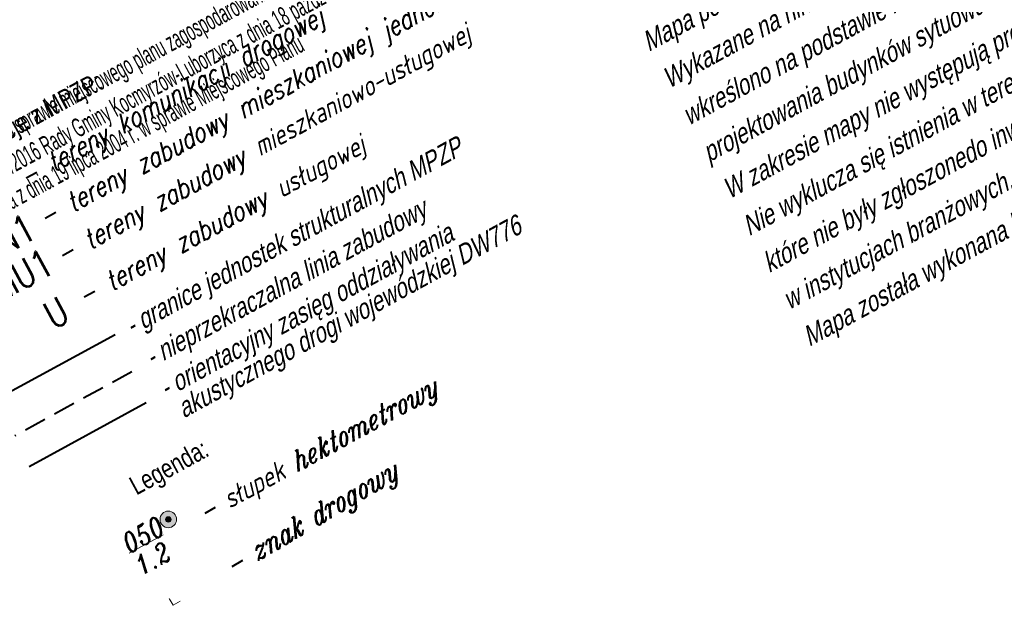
# Model space of a CAD drawing. Header units: metres. Extents: x 7437397 to 7437781, y 5556608 to 5556944.
# Tile 6 of 58: x 7437458 to 7437503, y 5556729 to 5556756. Entities that reach past the tile are written whole.
import ezdxf
from ezdxf.enums import TextEntityAlignment as Align

# ---------------------------------------------------------------- set-up
doc = ezdxf.new("R2010")
doc.units = ezdxf.units.M
doc.header["$MEASUREMENT"] = 0
doc.linetypes.add('KTCR02-500', pattern=[1.5, 1, -0.5])
for name, color, linetype, lineweight in [('_PROJ_WYMIARY', 7, 'Continuous', 9), ('elementy drogowe', 250, 'Continuous', 5), ('MPZP', 250, 'Continuous', 5), ('SUUS13', 250, 'Continuous', 5), ('Warstwa 8', 250, 'Continuous', 5)]:
    doc.layers.add(name, color=color, linetype=linetype, lineweight=lineweight)
doc.styles.add('Arial', font='arial.ttf')
doc.styles.add('DROGI', font='arial.ttf', dxfattribs={"width": 0.55, "height": 1.25})
doc.styles.add('mk2012', font='ITALIC_1250.shx', dxfattribs={"width": 0.8, "height": 0.9})
doc.styles.get("Standard").update_dxf_attribs({"font": 'txt.shx', "width": 0.75})
doc.styles.add('Style-WORKING_1250', font='WORKING_1250.shx')
doc.styles.add('Style-WORKING_1250 I 0.26180', font='WORKING_1250.shx', dxfattribs={"oblique": 15})
doc.linetypes.add('KTOK05_01-500', pattern='A,3.75,[13,dgnlstyle-rozp_2015.shx,S=0.002778,R=0,X=0,Y=0],3.75', length=7.5)

# ---------------------------------------------------------------- blocks, each defined once
blk = doc.blocks.new('SUUS13')
at = {"layer": 'SUUS13', "linetype": 'Continuous', "lineweight": 13}
h = blk.add_hatch(color=8, dxfattribs=at)
edge = h.paths.add_edge_path()
edge.add_arc((0, 0), 0.75, 0, 360)
h = blk.add_hatch(color=8, dxfattribs=at)
edge = h.paths.add_edge_path()
edge.add_arc((0, 0), 0.25, 0, 360)
at = {"layer": 'SUUS13', "color": 250, "linetype": 'Continuous', "lineweight": 13}
for radius in [0.75, 0.25]:
    blk.add_circle((0, 0), radius, dxfattribs=at)

msp = doc.modelspace()

# ---------------------------------------------------------------- linework, layer by layer
at = {"layer": 'elementy drogowe', "color": 7, "linetype": 'Continuous', "lineweight": 13, "ltscale": 10, "flags": 128}
msp.add_lwpolyline([(7437465.079, 5556729.562), (7437465.254, 5556729.258), (7437465.579, 5556729.445)], dxfattribs=at)
at = {"layer": 'MPZP', "color": 212, "linetype": 'KTCR02-500', "lineweight": 40, "flags": 128}
msp.add_lwpolyline([(7437463.39, 5556739.83), (7437458.083, 5556736.929)], dxfattribs=at)
at = {"layer": 'MPZP', "color": 212, "linetype": 'KTOK05_01-500', "lineweight": 40, "flags": 128}
msp.add_lwpolyline([(7437464.035, 5556738.431), (7437458.729, 5556735.53)], dxfattribs=at)
at = {"layer": 'SUUS13', "color": 7, "linetype": 'Continuous', "lineweight": 13}
msp.add_line((7437463.265, 5556731.613), (7437464.803, 5556732.447), dxfattribs=at)
at = {"layer": 'Warstwa 8', "color": 212, "linetype": 'Continuous', "lineweight": 40}
msp.add_line((7437457.465, 5556738.713), (7437462.622, 5556741.517), dxfattribs=at)

# ---------------------------------------------------------------- block references
at = {"layer": 'SUUS13', "color": 7, "linetype": 'Continuous', "lineweight": 13, "xscale": 0.5, "yscale": 0.5, "zscale": 0.5, "rotation": 272.2605312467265}
msp.add_blockref('SUUS13', (7437465.036, 5556733.145), dxfattribs=at)

# ---------------------------------------------------------------- texts
at = {"layer": '_PROJ_WYMIARY', "color": 7, "insert": (7437437.072, 5556740.04), "char_height": 0.85, "width": 40.68168, "attachment_point": 1, "rotation": 28.4667, "style": 'DROGI'}
msp.add_mtext('{\\Fworking_1250|c0;Uchwa\\Fworking_1250|c238;ł\\Fworking_1250|c0;a Nr XIX/110/04 Rady Gminy Kocmyrzów-Luborzyca z dnia 19 lipca 2004 r. w sprawie miejscowego planu zagospodarowania przestrzennego so\\Fworking_1250|c238;ł\\Fworking_1250|c0;ectw Gminy Kocmyrzów \\Ftimes|c0;–\\Fworking_1250|c0; Luborzyc oraz Uchwa\\Fworking_1250|c238;ł\\Fworking_1250|c0;a Nr XXII/157/2016 Rady Gminy Kocmyrzów-Luborzyca z dnia 18 pa\\Fworking_1250|c238;ź\\Fworking_1250|c0;dziernika 2016 r. zmieniaj\\Fworking_1250|c238;ą\\Fworking_1250|c0;ca Uchwa\\Fworking_1250|c238;łę\\Fworking_1250|c0; nr XIX/110/04 Rady Gminy Kocmyrzów-Luborzyca z dnia 19 lipca 2004 r. w sprawie Miejscowego Planu Zagospodarowania Przestrzennego so\\Fworking_1250|c238;ł\\Fworking_1250|c0;ectw Gminy Kocmyrzów\\Ftimes|c0;–\\Fworking_1250|c0;Luborzyca}', dxfattribs=at)
at = {"layer": 'Defpoints', "color": 6, "linetype": 'Continuous', "lineweight": 13, "oblique": 15, "width": 0.8}
for s, p in [('- tereny zabudowy mieszkaniowej jednoroszinnej', (7437459.016, 5556747.126)), ('- tereny komunikacji drogowej', (7437458.151, 5556748.948)), ('- tereny zabudowy mieszkaniowo-usługowej', (7437459.8, 5556745.44)), ('- tereny zabudowy usługowej', (7437460.783, 5556743.555))]:
    msp.add_text(s, height=0.89161, rotation=28.7172, dxfattribs=at).set_placement(p, align=Align.TOP_LEFT)
for s, style, p in [('- nieprzekraczalna linia zabudowy', 'Style-WORKING_1250 I 0.26180', (7437463.864, 5556740.807)), ('- słupek hektometrowy', 'mk2012', (7437466.258, 5556733.774))]:
    msp.add_text(s, height=0.89161, rotation=28.7172, dxfattribs=dict(at, style=style)).set_placement(p, align=Align.TOP_LEFT)
at = {"layer": 'Defpoints', "color": 6, "linetype": 'Continuous', "lineweight": 40, "width": 0.8}
for s, p in [('MN1', (7437457.608, 5556745.813)), (' MU1', (7437458.025, 5556744.017)), ('U', (7437459.96, 5556742.507))]:
    msp.add_text(s, height=1.25, rotation=28.53, dxfattribs=at).set_placement(p, align=Align.MIDDLE_CENTER)
at = {"layer": 'Defpoints', "color": 6, "linetype": 'Continuous', "lineweight": 0, "style": 'mk2012', "oblique": 15, "width": 0.8}
msp.add_text('- znak drogowy', height=0.9, rotation=30.5095, dxfattribs=at).set_placement((7437467.473, 5556731.347), align=Align.TOP_LEFT)
at = {"layer": 'Defpoints', "color": 6, "linetype": 'Continuous', "lineweight": 13}
for s, insert, char_height, attachment_point, rotation, line_spacing_factor, style in [('\\H1x;\\W0.8;Mapa powstała na podstawie pomiaru, danych numerycznych udostępnionych przez PODGiK.\\PWykazane na niniejszej mapie punkty graniczne nie zostały wyznaczone w terenie, stan władania \\Pwkreślono na podstawie numerycznej mapy ewidencyjnej. Niniejsza mapa może służyć do \\Pprojektowania budynków sytuowanych w odległościach od granicy nieruchomości  większych niż 4m. \\PW zakresie mapy nie występują projektowane sieci uzgodnione w ZUDP na naradach koordynacyjnych. \\PNie wyklucza się istnienia w terenie innych nie wykazanych na niniejszej  mapie urządzeń podziemnych, \\Pktóre nie były zgłoszonedo inwentaryzacji   lub o których brak jest informacji  \\Pw instytucjach branżowych. W zakresie mapy występuje miejscowy plan zagospodarowania przestrzennego. \\PMapa została wykonana bez ustalenia obciążeń służebnościami gruntowymi.', (7437494.211, 5556740.714), 0.9, 7, 28.5917, 1.266667, 'Style-WORKING_1250 I 0.26180'), ('\\FWORKING_1250;\\Q15;\\H1x;\\W0.8;- granice jednostek strukturalnych MPZP', (7437462.958, 5556742.233), 0.89161, 1, 28.7172, 0.6, 'Arial')]:
    msp.add_mtext(s, dxfattribs=dict(at, insert=insert, char_height=char_height, attachment_point=attachment_point, rotation=rotation, line_spacing_factor=line_spacing_factor, style=style))
at = {"layer": 'Defpoints', "color": 6, "linetype": 'Continuous', "lineweight": 0, "char_height": 0.85739, "attachment_point": 1, "rotation": 28.5846, "line_spacing_factor": 1.2}
for s, insert, style in [('\\P\\H1x;\\W0.8;Informacje z MPZP:', (7437453.837, 5556751.08), 'Style-WORKING_1250'), ('\\FWORKING_1250;\\H1x;\\W0.8;Legenda:', (7437463.18, 5556734.977), 'mk2012')]:
    msp.add_mtext(s, dxfattribs=dict(at, insert=insert, style=style))
at = {"layer": 'Defpoints', "color": 6, "linetype": 'Continuous', "lineweight": 13, "insert": (7437464.509, 5556739.408), "char_height": 0.89161, "attachment_point": 1, "rotation": 28.7172, "line_spacing_factor": 0.798413}
msp.add_mtext('\\FWORKING_1250;\\Q15;\\H1x;\\W0.8;- orientacyjny zasięg oddziaływania\\P akustycznego drogi wojewódzkiej DW776', dxfattribs=at)
at = {"layer": 'SUUS13', "color": 7, "linetype": 'Continuous', "lineweight": 13, "insert": (7437463.338, 5556731.482), "char_height": 0.9, "attachment_point": 4, "rotation": 29.0995, "line_spacing_factor": 0.76062, "style": 'mk2012'}
msp.add_mtext('\\H1x;\\W0.8;050\\P1.2', dxfattribs=at)

# ---------------------------------------------------------------- next in the draw order: wipeouts: each hides what was drawn before it
at = {"color": 7, "linetype": 'Continuous', "lineweight": 13, "ltscale": 10}
msp.add_wipeout([(7437464.754, 5556729.375), (7437464.755, 5556730.125), (7437465.404, 5556729.748)], dxfattribs=at).dxf.layer = 'elementy drogowe'

doc.saveas('drawing.dxf')
